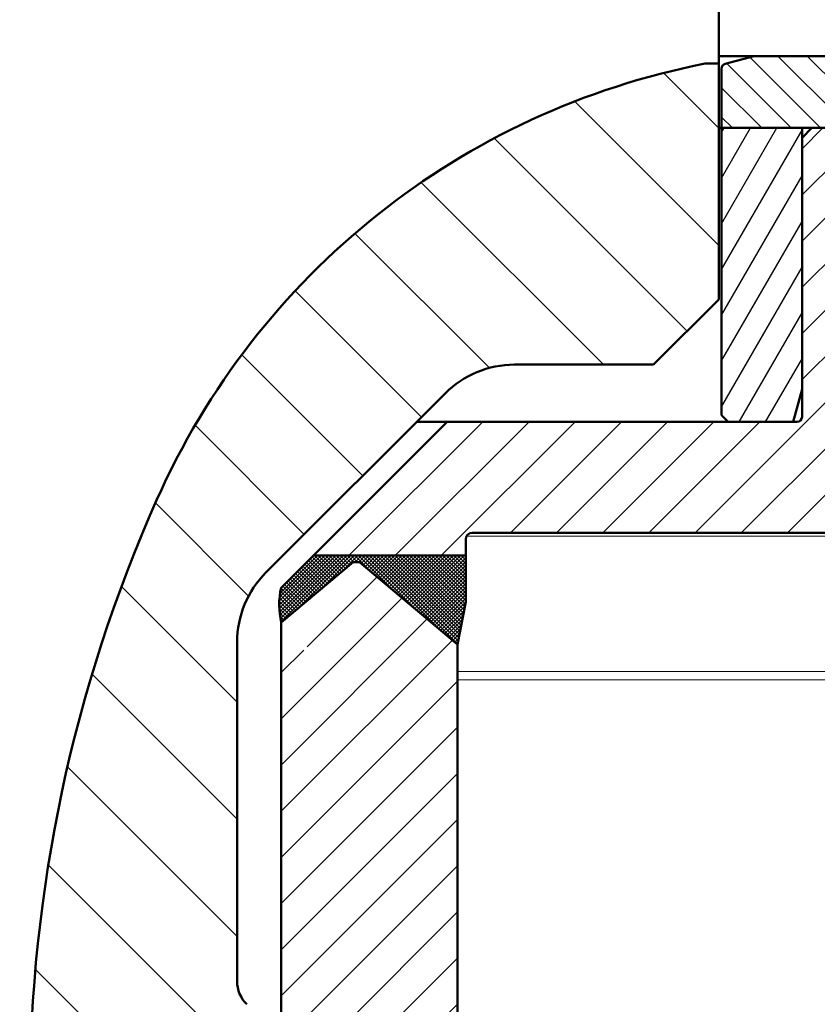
# Model space of a CAD drawing. Header units: millimetres. Extents: x 214111 to 284873, y 268617 to 319354.
# Tile 17 of 37: x 227804 to 228049, y 279695 to 279997. Entities that reach past the tile are written whole.
import ezdxf

# ---------------------------------------------------------------- set-up
doc = ezdxf.new("R2010")
doc.units = ezdxf.units.MM
doc.linetypes.add('AM_DIN_G_W050', pattern=[13.75, 9.75, -1.5, 1, -1.5])
doc.layers.get('0').update_dxf_attribs({"color": 250})
for name, color, linetype, lineweight in [('AM_0', 7, 'Continuous', 50), ('AM_7', 4, 'AM_DIN_G_W050', 25), ('AM_8', 1, 'Continuous', 25), ('ОГСО_Оборудование', 7, 'Continuous', 18)]:
    doc.layers.add(name, color=color, linetype=linetype, lineweight=lineweight)
doc.layers.add('ГТО-2_Штриховка_018', color=7, linetype='Continuous', lineweight=18, true_color=0x6b6b6b)

# ---------------------------------------------------------------- blocks, each defined once
blk = doc.blocks.new('A$C7D0B5D3E')
at = {"layer": 'AM_8'}
h = blk.add_hatch(dxfattribs=at)
h.set_pattern_fill('_U', color=256, scale=7, angle=120, style=0, pattern_type=0)
h.set_pattern_definition([(120, (-161.5, 394.5000000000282), (-6.062177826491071, -3.499999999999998), [])])
h.paths.add_polyline_path([(-1025.500000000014, 160.0000000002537), (-1025.500000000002, 80.00000000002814), (-1022.820508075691, 70.00000000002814), (-1002.85000000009, 70.0000000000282), (-1000.850000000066, 72.00000000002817), (-1000.850000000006, 160.0000000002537)])
at = {"layer": 'AM_0'}
for p, q in [((-1025.500000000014, 160.0000000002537), (-1000.850000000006, 160.0000000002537)), ((-1025.500000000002, 80.00000000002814), (-1025.500000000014, 160.0000000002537)), ((-1000.850000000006, 160.0000000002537), (-999.9999999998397, 160.0000000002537)), ((-1025.500000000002, 80.00000000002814), (-1022.820508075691, 70.00000000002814)), ((-1022.820508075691, 70.00000000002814), (-1002.850000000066, 70.0000000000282)), ((-1000.850000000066, 72.00000000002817), (-1002.850000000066, 70.0000000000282)), ((-1002.850000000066, 70.0000000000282), (-992.5000270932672, 70.00000000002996))]:
    blk.add_line(p, q, dxfattribs=at)
blk.add_lwpolyline([(-1000.850000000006, 160.0000000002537), (-1000.850000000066, 72.00000000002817)], dxfattribs=at)
blk = doc.blocks.new('A$C76057D30')
at = {"layer": 'AM_8', "ltscale": 0.8}
h = blk.add_hatch(dxfattribs=at)
h.set_pattern_fill('ANSI31', color=256, scale=2, style=0)
h.set_pattern_definition([(45, (-1229.595464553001, 13.81039298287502), (-4.490128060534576, 4.490128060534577), [])])
h.paths.add_polyline_path([(-1186.500000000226, 22.00000000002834), (-1247.500000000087, 22.00000000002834), (-1257.500000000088, 19.32050807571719), (-1257.500000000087, 2.83364443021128e-11), (-1185.499999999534, -4.955325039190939e-10), (-1185.5, 20.99999999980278)])
h = blk.add_hatch(dxfattribs=at)
h.set_pattern_fill('ANSI31', color=256, scale=2, style=0)
h.set_pattern_definition([(45, (-866.2615469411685, 13.81039298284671), (-4.490128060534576, 4.490128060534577), [])])
edge = h.paths.add_edge_path()
edge.add_line((-1001.961771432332, 19.618406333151), (-1010.849999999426, 21.99999999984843))
edge.add_line((-1010.849999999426, 21.99999999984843), (-1053.5, 21.99999999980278))
edge.add_line((-1053.5, 21.99999999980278), (-1054.499999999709, 21.00000000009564))
edge.add_line((-1054.499999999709, 21.00000000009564), (-1054.499999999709, -5.226183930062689e-10))
edge.add_line((-1054.499999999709, -5.226183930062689e-10), (-1000.850000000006, -3.918216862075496e-10))
edge.add_line((-1000.850000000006, -3.918216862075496e-10), (-1000.849999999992, 18.17079324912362))
edge.add_arc((-1002.349168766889, 18.17015542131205), 1.499168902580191, 0.02437673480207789, 75.02437672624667)
at = {"layer": 'AM_0'}
for p, q in [((-1186.5, 21.99999999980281), (-1185.5, 20.99999999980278)), ((-1053.5, 21.99999999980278), (-1054.5, 20.9999999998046)), ((-1010.849999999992, 22), (-1001.961779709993, 22.00000000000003)), ((-1010.849999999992, 22), (-1001.96177143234, 19.61840633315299)), ((-1001.961779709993, 22.00000000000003), (-999.9999999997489, 21.99999999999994)), ((-1185.499999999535, 20.99999999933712), (-1185.499999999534, -4.955325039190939e-10)), ((-1185.499999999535, 20.99999999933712), (-1185.14596133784, 20.99999999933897)), ((-1054.854038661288, 21.00000000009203), (-1054.499999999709, 21.00000000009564)), ((-1054.499999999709, 21.00000000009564), (-1054.499999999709, -4.93713514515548e-10)), ((-1257.500000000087, 2.83364443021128e-11), (-1170.145961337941, 2.83364443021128e-11)), ((-1069.854038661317, 3.018385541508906e-11), (-1000.850000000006, 1.84741111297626e-12))]:
    blk.add_line(p, q, dxfattribs=at)
blk.add_lwpolyline([(-1257.500000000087, 2.83364443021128e-11), (-1257.500000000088, 19.32050807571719), (-1247.500000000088, 22.00000000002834), (-1186.031803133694, 22.00000000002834)], dxfattribs=at)
blk.add_lwpolyline([(-1053.968196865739, 22.00000000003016), (-1010.849999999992, 22), (-1001.96177143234, 19.61840633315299, -0.3396915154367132), (-1000.849999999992, 18.16951759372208), (-1000.850000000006, 1.84741111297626e-12)], format="xyb", dxfattribs=at)
at = {"layer": 'AM_7'}
blk.add_line((-1119.999999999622, 27.00000000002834), (-1119.999999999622, -3.000000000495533), dxfattribs=at)
blk = doc.blocks.new('ETWTWTRZT')
at = {"ltscale": 0.8}
h = blk.add_hatch(dxfattribs=at)
h.set_pattern_fill('_U', color=256, scale=10, angle=135, style=0, pattern_type=0)
h.set_pattern_definition([(135, (-4323.072576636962, 5069.740706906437), (-7.071067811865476, -7.071067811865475), [])])
edge = h.paths.add_edge_path()
edge.add_line((-893.9289321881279, -116.9289321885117), (-875.8578643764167, -135.0000000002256))
edge.add_line((-875.8578643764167, -135.0000000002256), (-922.5000000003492, -135.0000000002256))
edge.add_line((-922.5000000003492, -135.0000000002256), (-922.500000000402, -129.9999729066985))
edge.add_line((-922.500000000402, -129.9999729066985), (-923.085786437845, -128.5857864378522))
edge.add_line((-923.085786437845, -128.5857864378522), (-924.4999999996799, -128.0000000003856))
edge.add_line((-924.4999999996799, -128.0000000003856), (-1098.999999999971, -128.0000000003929))
edge.add_line((-1098.999999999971, -128.0000000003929), (-1098.999999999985, -98.00000000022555))
edge.add_line((-1098.999999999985, -98.00000000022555), (-1061.000000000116, -98.00000000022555))
edge.add_arc((-1061.000000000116, -92.00000000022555), 6, 270, 360)
edge.add_line((-1055.000000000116, -92.00000000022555), (-1055.000000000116, -5))
edge.add_line((-1055.000000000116, -5), (-1054.000000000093, -3.999999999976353))
edge.add_line((-1054.000000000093, -3.999999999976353), (-1028.500000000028, -3.999999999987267))
edge.add_line((-1028.500000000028, -3.999999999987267), (-1025.500000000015, -7.000000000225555))
edge.add_line((-1025.500000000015, -7.000000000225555), (-1025.5, -92.50000000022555))
edge.add_arc((-1024, -92.50000000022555), 1.5, 180, 270)
edge.add_line((-1024, -94.00000000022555), (-916.8578643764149, -94.00000000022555))
edge.add_line((-916.8578643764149, -94.00000000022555), (-893.9289321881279, -116.9289321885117))
h = blk.add_hatch(dxfattribs=at)
h.set_pattern_fill('ANSI37', color=256, scale=0.25, style=0)
h.set_pattern_definition([(45.00000000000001, (-10, 230.4999999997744), (-0.561266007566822, 0.5612660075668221), []), (135, (-10, 230.4999999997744), (-0.5612660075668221, -0.561266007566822), [])])
edge = h.paths.add_edge_path()
edge.add_line((-875.857881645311, -134.9999827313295), (-865.9749212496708, -144.8829431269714))
edge.add_arc((-888.5022392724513, -150.1181808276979), 23.12764084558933, -13.354726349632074, 13.083029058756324, ccw=False)
edge.add_line((-866.0000000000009, -155.4601840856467), (-887.9999999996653, -136.9999729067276))
edge.add_line((-887.9999999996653, -136.9999729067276), (-889.9999999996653, -136.9965479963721))
edge.add_line((-889.9999999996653, -136.9965479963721), (-919.9999999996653, -162.169584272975))
edge.add_line((-919.9999999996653, -162.169584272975), (-922.4999999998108, -149.1469125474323))
edge.add_line((-922.4999999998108, -149.1469125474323), (-922.5000000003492, -134.9999729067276))
edge.add_line((-922.5000000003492, -134.9999729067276), (-889.9999999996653, -134.9999729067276))
edge.add_line((-889.9999999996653, -134.9999729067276), (-875.857881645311, -134.9999827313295))
h = blk.add_hatch(dxfattribs=at)
h.set_pattern_fill('_U', color=256, scale=10, angle=135, style=0, pattern_type=0)
h.set_pattern_definition([(135, (-8.76592863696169, 160.4999729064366), (-7.071067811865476, -7.071067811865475), [])])
edge = h.paths.add_edge_path()
edge.add_line((-881, -277.0000000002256), (-866, -277.0000000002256))
edge.add_line((-866, -277.0000000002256), (-866, -164.0000000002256))
edge.add_line((-866, -164.0000000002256), (-872.5, -164.0000000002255))
edge.add_arc((-872.5, -162.5000000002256), 1.500000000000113, 180.0000000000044, 269.9999999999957, ccw=False)
edge.add_line((-874, -162.5000000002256), (-874, -148.7473800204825))
edge.add_line((-874, -148.7473800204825), (-887.9999999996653, -137.0000000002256))
edge.add_line((-887.9999999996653, -137.0000000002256), (-889.9999999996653, -137.0000000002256))
edge.add_line((-889.9999999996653, -137.0000000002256), (-919.9999999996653, -162.1730091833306))
edge.add_line((-919.9999999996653, -162.1730091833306), (-919.9999999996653, -289.0000000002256))
edge.add_line((-919.9999999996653, -289.0000000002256), (-914.9999999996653, -294.0000000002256))
edge.add_line((-914.9999999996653, -294.0000000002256), (-914.9999999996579, -326.1000000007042))
edge.add_arc((-914.7999999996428, -326.1000000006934), 0.2000000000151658, 180.0000000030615, 270.0000000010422)
edge.add_line((-914.7999999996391, -326.3000000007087), (-907.7999999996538, -326.3000000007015))
edge.add_arc((-907.7999999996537, -326.9000000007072), 0.6000000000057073, 0, 90.00000000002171, ccw=False)
edge.add_line((-907.1999999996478, -326.9000000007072), (-907.1999999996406, -336.4000000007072))
edge.add_arc((-907.7999999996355, -336.4000000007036), 0.5999999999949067, 269.99999999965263, 359.99999999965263, ccw=False)
edge.add_line((-907.7999999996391, -337.0000000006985), (-914.7999999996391, -337.0000000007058))
edge.add_arc((-914.7999999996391, -337.2000000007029), 0.1999999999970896, 90, 180)
edge.add_line((-914.9999999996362, -337.2000000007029), (-914.9999999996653, -344.5000000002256))
edge.add_line((-914.9999999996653, -344.5000000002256), (-912.4999999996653, -347.0000000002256))
edge.add_line((-912.4999999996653, -347.0000000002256), (-882.5, -347.0000000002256))
edge.add_line((-882.5, -347.0000000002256), (-882.5, -278.5000000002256))
edge.add_arc((-881, -278.5000000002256), 1.5, 90, 180, ccw=False)
at = {"layer": 'AM_0'}
for p, q in [((-1257.500000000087, -4), (-1000.850000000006, -4)), ((-1025.500000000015, -7.000000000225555), (-1025.5, -92.50397540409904)), ((-865.9749212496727, -144.8829431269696), (-916.8578643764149, -94.00000000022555)), ((-922.5000000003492, -129.9999729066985), (-922.5000000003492, -149.1469125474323)), ((-922.4999999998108, -129.9999729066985), (-922.4999999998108, -149.1469125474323)), ((-875.8578643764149, -135.0000000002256), (-922.5, -135.0000000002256)), ((-889.9999999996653, -137.0000000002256), (-919.9999999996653, -162.1730091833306)), ((-888, -137.0000000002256), (-890, -137.0000000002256)), ((-887.9999999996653, -136.9999729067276), (-866, -155.4601840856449)), ((-922.5000000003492, -149.1469125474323), (-919.9999999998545, -162.1695842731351)), ((-866, -155.4601840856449), (-866, -277.0000000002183)), ((-919.9999999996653, -289.0000000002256), (-919.9999999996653, -162.169584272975))]:
    blk.add_line(p, q, dxfattribs=at)
at = {"layer": 'AM_0', "ltscale": 0.8}
for p, q in [((-1028.500000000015, -4), (-1025.500000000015, -7.000000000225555)), ((-1024, -94.00000000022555), (-907.5000270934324, -94.00000000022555)), ((-924.4999999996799, -128.0000000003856), (-1102.665063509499, -128.0000000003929))]:
    blk.add_line(p, q, dxfattribs=at)
blk.add_arc((-1024, -92.50000000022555), 1.5, 180, 270, dxfattribs=at)
at = {"layer": 'AM_0'}
for centre, radius, start, end in [((-924.5000000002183, -130.0000000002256), 2, 0, 90), ((-924.4999999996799, -130.0000000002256), 2.000000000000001, 0, 90), ((-888.5022392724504, -150.1181808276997), 23.12764084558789, 346.6452736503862, 13.08302905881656)]:
    blk.add_arc(centre, radius, start, end, dxfattribs=at)
for name, p in [('A$C76057D30', (0, -4)), ('A$C7D0B5D3E', (0, -164.0000000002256))]:
    blk.add_blockref(name, p)
blk = doc.blocks.new('WERR')
at = {"layer": 'AM_8'}
h = blk.add_hatch(dxfattribs=at)
h.set_pattern_fill('ANSI31', color=0, scale=8, angle=90, style=0)
h.set_pattern_definition([(45.00000000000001, (6017.656886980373, -9082.390160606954), (17.96051224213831, -17.9605122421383), [])])
edge = h.paths.add_edge_path()
edge.add_arc((-862.4999999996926, -700.8578643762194), 9.99999999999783, 314.9999999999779, 359.9999999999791)
edge.add_line((-852.4999999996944, -700.857864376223), (-852.4999999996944, -596.9264068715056))
edge.add_arc((-882.4999999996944, -596.9264068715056), 30, 0, 45)
edge.add_line((-861.286796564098, -575.7132034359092), (-916.2132034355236, -520.7867965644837))
edge.add_arc((-937.42640687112, -542.00000000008), 29.99999999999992, 45, 90)
edge.add_line((-937.42640687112, -512.00000000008), (-979.9999999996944, -512.00000000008))
edge.add_line((-979.9999999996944, -512.00000000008), (-999.9999999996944, -492.00000000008))
edge.add_line((-999.9999999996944, -492.00000000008), (-999.9999999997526, -439.4999729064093))
edge.add_line((-999.9999999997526, -439.4999729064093), (-999.9999999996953, -419.7988075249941))
edge.add_line((-999.9999999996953, -419.7988075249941), (-995.8728307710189, -419.7988075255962))
edge.add_arc((-1040.202440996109, -647.9674289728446), 232.4350106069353, 23.972758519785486, 79.00529363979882, ccw=False)
edge.add_arc((-1238.999999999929, -736.3645734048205), 450.0000000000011, -3.979039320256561e-13, 23.97275851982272, ccw=False)
edge.add_line((-788.9999999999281, -736.3645734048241), (-788.9999999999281, -770))
edge.add_line((-788.9999999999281, -770), (-854.9999999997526, -770))
edge.add_line((-854.9999999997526, -770), (-857.4999999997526, -767.5))
edge.add_line((-857.4999999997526, -767.5), (-857.4999999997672, -710.0000000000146))
edge.add_line((-857.4999999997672, -710.0000000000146), (-855.4289321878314, -707.928932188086))
at = {"layer": 'AM_0'}
for p, q in [((-999.9999999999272, -419.7988075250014), (-999.9999999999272, -9.798807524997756)), ((-999.9999999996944, -492.00000000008), (-999.9999999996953, -419.7988075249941)), ((-995.8728307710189, -419.7988075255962), (-999.9999999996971, -419.7988075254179)), ((-999.9999999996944, -492.00000000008), (-979.9999999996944, -512.00000000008)), ((-979.9999999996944, -512.00000000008), (-937.42640687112, -512.00000000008)), ((-916.2132034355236, -520.7867965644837), (-861.286796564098, -575.7132034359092)), ((-852.4999999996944, -700.857864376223), (-852.4999999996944, -596.9264068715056))]:
    blk.add_line(p, q, dxfattribs=at)
for centre, radius, start, end in [((-1040.20244099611, -647.9674289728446), 232.4350106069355, 23.97275851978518, 79.00529363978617), ((-937.42640687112, -542.00000000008), 30, 45, 90), ((-1238.999999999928, -736.3645734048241), 450, 0, 23.97275851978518), ((-882.4999999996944, -596.9264068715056), 30, 0, 45), ((-862.4999999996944, -700.857864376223), 10, 315.0000000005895, 0)]:
    blk.add_arc(centre, radius, start, end, dxfattribs=at)
blk = doc.blocks.new('ОГСО_Агрегат_Поперечный разрез')
at = {"layer": 'ОГСО_Оборудование'}
for p, q in [((1079.999999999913, -349.7011653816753), (922.7679491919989, -349.7011653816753)), ((919.9999999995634, -391.201165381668), (1079.999999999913, -391.201165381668)), ((1082.499999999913, -393.701165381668), (919.9999999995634, -393.7011653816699))]:
    blk.add_line(p, q, dxfattribs=at)
at = {"layer": 'ОГСО_Оборудование', "extrusion": (0, 0, -1), "zscale": -1}
for name, p in [('WERR', (-5.820766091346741e-11, 214.7988075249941)), ('ETWTWTRZT', (5.820766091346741e-11, -220.7011653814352))]:
    blk.add_blockref(name, p, dxfattribs=at)

msp = doc.modelspace()

# ---------------------------------------------------------------- hatches: boundary and pattern name
at = {"layer": 'ГТО-2_Штриховка_018'}
h = msp.add_hatch(dxfattribs=at)
h.set_pattern_fill('ANSI35', color=256, scale=100, angle=-6.361109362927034e-15)
h.set_pattern_definition([(44.99999999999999, (-196417.0690113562, -923498.1865552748), (-449.0128060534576, 449.0128060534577), []), (44.99999999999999, (-195968.0560113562, -923498.1865552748), (-449.0128060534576, 449.0128060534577), [793.75, -158.75, 0, -158.75])])
h.paths.add_polyline_path([(219771.0947491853, 277297.5469064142), (219771.0947491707, 299688.0823554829), (221971.0947491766, 299688.082355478), (221971.0947491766, 299188.0823554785), (223028.5723654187, 299188.0823554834), (223028.5723654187, 298688.0823554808), (224028.5723654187, 298688.0823554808), (224028.5723654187, 299697.5455153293), (222171.0947492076, 299697.5455153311), (222171.0947491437, 299838.082355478), (218271.0947491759, 299838.0823554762), (218271.0947491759, 299697.5455153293), (218271.0947491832, 299695.8122125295), (218271.0947491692, 277297.5469064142)])
h.paths.add_polyline_path([(264778.5723654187, 298688.0823554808), (265778.5723654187, 298688.0823554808), (265778.5723654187, 299438.0823554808), (265478.5723971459, 299438.0823554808), (265478.5723971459, 299688.0823554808), (264778.5723654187, 299688.0823554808)])
h.paths.add_polyline_path([(258028.7723799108, 298697.5455153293), (259028.7723799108, 298697.5455153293), (259028.7723799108, 299688.0823554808), (258028.7723799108, 299688.0823554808)])
h.paths.add_polyline_path([(237028.5723654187, 298697.5455153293), (238028.5723654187, 298697.5455153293), (238028.5723654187, 299697.5455153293), (237028.5723654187, 299697.5455153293)])
edge = h.paths.add_edge_path()
edge.add_line((223079.0947491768, 280597.5455153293), (223079.0947491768, 279632.5454933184))
edge.add_line((223079.0947491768, 279632.5454933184), (223079.0947491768, 279597.5454713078))
edge.add_line((223079.0947491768, 279597.5454713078), (219779.0947491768, 279597.5455153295))
edge.add_line((219779.0947491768, 279597.5455153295), (219779.0947491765, 277297.5469064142))
edge.add_line((219779.0947491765, 277297.5469064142), (223531.9298578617, 273297.5450776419))
edge.add_line((223531.9298578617, 273297.5450776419), (227023.6286698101, 273397.5449000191))
edge.add_line((227023.6286698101, 273397.5449000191), (227023.6286698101, 275420.8968069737))
edge.add_line((227023.6286698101, 275420.8968069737), (226248.1534410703, 275400.8968069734))
edge.add_arc((226281.7644971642, 275877.1959501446), 477.4835880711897, 183.2801650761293, 265.9634935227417, ccw=False)
edge.add_line((225805.0631778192, 275849.8750970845), (225966.84669045, 277115.0714878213))
edge.add_line((225966.84669045, 277115.0714878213), (226204.1359822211, 279572.7157117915))
edge.add_line((226204.1359822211, 279572.7157117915), (226033.1062860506, 279572.7157117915))
edge.add_line((226033.1062860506, 279572.7157117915), (226033.1062860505, 279612.7157117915))
edge.add_line((226033.1062860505, 279612.7157117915), (225746.1359200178, 279612.1860778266))
edge.add_line((225746.1359200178, 279612.1860778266), (225694.4343243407, 279652.1788276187))
edge.add_line((225694.4343243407, 279652.1788276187), (225705.6062860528, 279736.0945024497))
edge.add_line((225705.6062860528, 279736.0945024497), (225705.6062860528, 279783.9811601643))
edge.add_line((225705.6062860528, 279783.9811601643), (225700.6062860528, 279875.2157117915))
edge.add_line((225700.6062860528, 279875.2157117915), (225498.0133556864, 279863.5453770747))
edge.add_arc((224735.2424500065, 280163.5724586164), 819.6558449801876, 265.68899229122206, 338.5283806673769, ccw=False)
edge.add_arc((224693.2884220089, 280181.8717626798), 835.8673375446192, 150.1787132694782, 268.65226853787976, ccw=False)
edge.add_line((223968.1060054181, 280597.5455153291), (223079.0947491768, 280597.5455153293))
h.paths.add_polyline_path([(224416.588581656, 276501.3217714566), (224310.3875418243, 276552.4905048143), (225486.3875418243, 276552.4905048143), (225592.588581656, 276501.3217714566)], flags=16)
edge = h.paths.add_edge_path()
edge.add_arc((233243.160850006, 279626.0339764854), 37.50000000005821, -6.361109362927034e-15, 360)
edge = h.paths.add_edge_path()
edge.add_line((266418.5723653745, 277388.082355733), (266418.5723653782, 279788.0823554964))
edge.add_line((266418.5723653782, 279788.0823554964), (266768.5723654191, 280088.0823554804))
edge.add_line((266768.5723654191, 280088.0823554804), (266771.0947491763, 280338.0823554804))
edge.add_line((266771.0947491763, 280338.0823554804), (266471.0947491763, 280338.0823554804))
edge.add_line((266471.0947491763, 280338.0823554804), (266471.0947487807, 280588.0823584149))
edge.add_line((266471.0947487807, 280588.0823584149), (265671.0947949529, 280588.0823584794))
edge.add_line((265671.0947949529, 280588.0823584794), (265671.0947949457, 280597.8762529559))
edge.add_line((265671.0947949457, 280597.8762529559), (264582.6819981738, 280597.5455153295))
edge.add_arc((264095.0091536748, 280197.6529988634), 630.6653851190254, -0.009764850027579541, 39.351807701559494, ccw=False)
edge.add_arc((264095.4315082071, 280196.0615277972), 630.244768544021, -150.4091034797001, 0.13490996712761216, ccw=False)
edge.add_line((263547.3874227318, 279884.8443228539), (263349.2947636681, 279876.4533265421))
edge.add_line((263349.2947636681, 279876.4533265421), (263346.7947636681, 279652.3443228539))
edge.add_line((263346.7947636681, 279652.3443228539), (263306.7947636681, 279622.3443228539))
edge.add_line((263306.7947636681, 279622.3443228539), (263019.2947636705, 279604.8443228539))
edge.add_line((263019.2947636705, 279604.8443228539), (263019.2947636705, 279582.3443228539))
edge.add_line((263019.2947636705, 279582.3443228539), (262999.2947636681, 279582.3443228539))
edge.add_line((262999.2947636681, 279582.3443228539), (262849.2720344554, 279571.9150004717))
edge.add_line((262849.2720344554, 279571.9150004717), (262925.1727106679, 278785.7992128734))
edge.add_line((262925.1727106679, 278785.7992128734), (262941.2706607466, 278619.0700961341))
edge.add_line((262941.2706607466, 278619.0700961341), (262958.9950314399, 278435.4958735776))
edge.add_line((262958.9950314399, 278435.4958735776), (262975.9203728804, 278260.1973284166))
edge.add_line((262975.9203728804, 278260.1973284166), (263065.476278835, 277124.5455153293))
edge.add_line((263065.476278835, 277124.5455153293), (263247.3378719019, 275859.5037081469))
edge.add_arc((262669.5088292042, 275981.3391320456), 590.5338881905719, 280.69442039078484, 348.0935683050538, ccw=False)
edge.add_line((262779.0947491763, 275401.0623022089), (262039.2947636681, 275421.0623022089))
edge.add_line((262039.2947636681, 275421.0623022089), (262039.2947806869, 273397.5430129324))
edge.add_line((262039.2947806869, 273397.5430129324), (266271.0942487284, 273397.5430129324))
edge.add_line((266271.0942487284, 273397.5430129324), (266271.094749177, 275197.5580907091))
edge.add_line((266271.094749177, 275197.5580907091), (266418.5723653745, 277388.082355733))
h.paths.add_polyline_path([(251031.2947636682, 298697.5455153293), (252031.2947636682, 298697.5455153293), (252031.2947636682, 299697.5455153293), (251031.2947636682, 299697.5455153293)])
h.paths.add_polyline_path([(230028.5723654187, 298688.0823554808), (231028.5723654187, 298688.0823554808), (231028.5723654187, 299688.0823554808), (230028.5723654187, 299688.0823554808)])
h.paths.add_polyline_path([(244028.5723654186, 298697.5455153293), (245028.5723654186, 298697.5455153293), (245028.5723654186, 299697.5455153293), (244028.5723654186, 299697.5455153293)])
edge = h.paths.add_edge_path()
edge.add_line((255039.2948721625, 277199.6975164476), (255039.2948721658, 277197.5458046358))
edge.add_line((255039.2948721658, 277197.5458046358), (255072.0244618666, 277197.5458046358))
edge.add_arc((255072.0244618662, 277447.5458046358), 250, 262.47733603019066, 270.0000000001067, ccw=False)
h.paths.add_polyline_path([(266418.5723631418, 274287.9171131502), (266418.5723631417, 276887.9171131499), (266418.5723631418, 275087.9171131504)], flags=16)
h.paths.add_polyline_path([(266362.1660449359, 277388.0823557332), (266271.094749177, 275197.5580907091), (266271.094657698, 273397.5444145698), (270768.5794560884, 273388.0795604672), (273268.5723654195, 275388.0823995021), (274768.5723654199, 275388.0823995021), (274768.5723654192, 297288.0823995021), (277768.5723654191, 298288.0823554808), (277768.5723654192, 299688.0823334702), (269078.5723654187, 299688.0823554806), (269078.5723654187, 299447.5455153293), (268778.5723654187, 299447.5455153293), (268778.5723654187, 298697.5455153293), (269778.5723654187, 298688.0823995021), (269778.5723654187, 299183.3507975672), (273271.0947491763, 299192.8139133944), (273271.0947491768, 286697.5455153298), (269521.0947491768, 286697.5455153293), (269521.0947491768, 286447.5455153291), (269221.0947492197, 286447.5455153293), (269221.0947492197, 286197.5455153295), (273271.0947491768, 286197.5455153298), (273271.0947488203, 280588.0823565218), (269071.0947487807, 280588.0823563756), (269071.0947491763, 280338.0823554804), (268771.0947491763, 280338.0823554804), (268771.0947491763, 280088.082355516), (273271.094749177, 280088.0823555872), (273271.094749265, 277388.0823557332)])
h = msp.add_hatch(dxfattribs=at)
h.set_pattern_fill('ANSI35', color=256, scale=100, angle=-6.361109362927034e-15)
h.set_pattern_definition([(44.99999999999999, (-42477.03639346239, -923507.6507838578), (-449.0128060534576, 449.0128060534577), []), (44.99999999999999, (-42028.02339346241, -923507.6507838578), (-449.0128060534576, 449.0128060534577), [793.75, -158.75, 0, -158.75])])
edge = h.paths.add_edge_path()
edge.add_line((230518.5723654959, 273388.0804935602), (230518.5723654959, 280588.081286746))
edge.add_line((230518.5723654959, 280588.081286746), (230963.0497011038, 280588.081286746))
edge.add_arc((231529.9370986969, 280209.021152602), 681.9442109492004, 146.2305733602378, 181.7367678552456)
edge.add_arc((231706.0910431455, 280179.9952443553), 857.8255974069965, 179.4417604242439, 338.3641620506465)
edge.add_line((232503.4794351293, 279863.7097595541), (232706.0723654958, 279875.3800942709))
edge.add_line((232706.0723654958, 279875.3800942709), (232711.0723654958, 279642.8800942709))
edge.add_line((232711.0723654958, 279642.8800942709), (232721.0723654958, 279632.8800942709))
edge.add_line((232721.0723654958, 279632.8800942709), (232731.0723654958, 279632.8800942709))
edge.add_line((232731.0723654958, 279632.8800942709), (232751.0723654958, 279612.8800942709))
edge.add_line((232751.0723654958, 279612.8800942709), (233038.5723654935, 279612.8800942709))
edge.add_line((233038.5723654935, 279612.8800942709), (233038.5723654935, 279572.8800942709))
edge.add_line((233038.5723654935, 279572.8800942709), (233209.602061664, 279572.8800942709))
edge.add_line((233209.602061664, 279572.8800942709), (232830.5355114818, 275850.0399171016))
edge.add_arc((233245.3808232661, 275807.7995915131), 416.9902610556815, 174.1860736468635, 273.5246091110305)
edge.add_line((233271.0162347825, 275391.5980736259), (234018.5723654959, 275411.5980736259))
edge.add_line((234018.5723654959, 275411.5980736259), (234018.5723654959, 273388.0803156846))
edge.add_line((234018.5723654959, 273388.0803156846), (230518.5723654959, 273388.0804935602))
edge = h.paths.add_edge_path()
edge.add_line((227018.5723654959, 273388.0806714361), (227018.5723654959, 275411.4325783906))
edge.add_line((227018.5723654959, 275411.4325783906), (227766.1284962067, 275391.4325783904))
edge.add_arc((227777.6268881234, 275821.2172469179), 429.9384541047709, 268.4674832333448, 363.8218340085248)
edge.add_line((228206.60921951, 275849.874421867), (227827.5426693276, 279572.7145990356))
edge.add_line((227827.5426693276, 279572.7145990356), (227998.5723654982, 279572.7145990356))
edge.add_line((227998.5723654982, 279572.7145990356), (227998.5723654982, 279612.7145990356))
edge.add_line((227998.5723654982, 279612.7145990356), (228286.0723654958, 279612.7145990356))
edge.add_line((228286.0723654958, 279612.7145990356), (228326.0723654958, 279642.7145990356))
edge.add_line((228326.0723654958, 279642.7145990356), (228331.0723654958, 279875.2145990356))
edge.add_line((228331.0723654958, 279875.2145990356), (228527.0485407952, 279875.2145990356))
edge.add_arc((229063.9248164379, 280197.3322772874), 626.0957865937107, 210.9631219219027, 359.1533851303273)
edge.add_arc((229170.3021657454, 280242.1475516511), 522.4551422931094, 354.0601126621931, 401.4625966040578)
edge.add_line((229561.8238466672, 280588.081286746), (230518.5723654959, 280588.081286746))
edge.add_line((230518.5723654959, 280588.081286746), (230518.5723654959, 273388.0804935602))
edge.add_line((230518.5723654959, 273388.0804935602), (227018.5723654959, 273388.0804935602))

# ---------------------------------------------------------------- block references
at = {"layer": 'ОГСО_Оборудование'}
msp.add_blockref('ОГСО_Агрегат_Поперечный разрез', (227018.5723654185, 280188.0823554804), dxfattribs=at)

doc.saveas('drawing.dxf')
